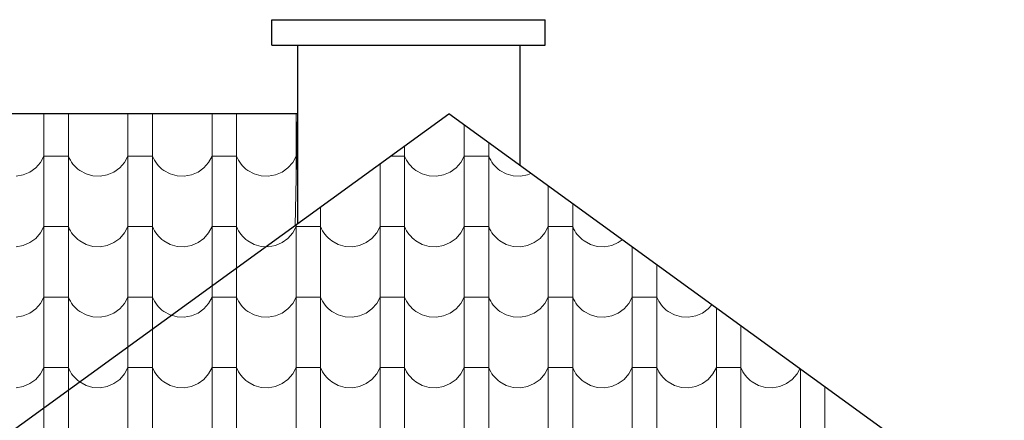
# Model space of a CAD drawing. Header units: millimetres. Extents: x -29624 to 9939, y -6894 to 6495.
# Tile 153 of 243: x -4957 to -4571, y -3302 to -3144. Entities that reach past the tile are written whole.
import ezdxf

# ---------------------------------------------------------------- set-up
doc = ezdxf.new("R2010")
doc.units = ezdxf.units.MM
doc.header["$MEASUREMENT"] = 0
doc.layers.add('810-G Ogólne', color=7, linetype='Continuous')
doc.layers.add('990-D Import IFC', color=7, linetype='Continuous')

# ---------------------------------------------------------------- blocks, each defined once
blk = doc.blocks.new('*X1822', base_point=(515069.4, 47309.9))
at = {"layer": '990-D Import IFC', "color": 251, "linetype": 'Continuous', "lineweight": 13, "true_color": 0x6a6a6a}
for p, q in [((551321.4, -15788.8), (551321.4, -15846.1)), ((551417.5, -15788.8), (551417.5, -15846.1)), ((551651.4, -15788.8), (551651.4, -15846.1)), ((551747.5, -15788.8), (551747.5, -15846.1)), ((551981.4, -15788.8), (551981.4, -15846.1)), ((552077.5, -15788.8), (552077.5, -15846.1)), ((552311.4, -15788.8), (552311.4, -15846.1)), ((551321.4, -15846.1), (551321.4, -16123.1)), ((551417.5, -15846.1), (551417.5, -16123.1)), ((551651.4, -15846.1), (551651.4, -16123.1)), ((551747.5, -15846.1), (551747.5, -16123.1)), ((551981.4, -15846.1), (551981.4, -16123.1)), ((552077.5, -15846.1), (552077.5, -16123.1)), ((552311.4, -15846.1), (552311.4, -16045.7)), ((552971.4, -15833), (552971.4, -15846.1)), ((552971.4, -15846.1), (552971.4, -16123.1)), ((552737.5, -15914.5), (552737.5, -16123.1)), ((553067.5, -15902.8), (553067.5, -16123.1)), ((551308.1, -15979.2), (551321.4, -15954.2)), ((551369.4, -15954.2), (551321.4, -15954.2)), ((551417.5, -15954.2), (551369.4, -15954.2)), ((551417.5, -15954.2), (551421.1, -15962.5)), ((551421.1, -15962.5), (551425.4, -15970.6)), ((551638.1, -15979.2), (551651.4, -15954.2)), ((551699.4, -15954.2), (551651.4, -15954.2)), ((551747.5, -15954.2), (551699.4, -15954.2)), ((551747.5, -15954.2), (551751.1, -15962.5)), ((551751.1, -15962.5), (551755.4, -15970.6)), ((551968.1, -15979.2), (551981.4, -15954.2)), ((552029.4, -15954.2), (551981.4, -15954.2)), ((552077.5, -15954.2), (552029.4, -15954.2)), ((552077.5, -15954.2), (552081.1, -15962.5)), ((552081.1, -15962.5), (552085.4, -15970.6)), ((552298.1, -15979.2), (552311.4, -15954.2)), ((552313.4, -15954.2), (552311.4, -15954.2)), ((552689.4, -15954.2), (552682.8, -15954.2)), ((552737.5, -15954.2), (552689.4, -15954.2)), ((552737.5, -15954.2), (552741.1, -15962.5)), ((552741.1, -15962.5), (552745.4, -15970.6)), ((552958.1, -15979.2), (552971.4, -15954.2)), ((553019.4, -15954.2), (552971.4, -15954.2)), ((553067.5, -15954.2), (553019.4, -15954.2)), ((553067.5, -15954.2), (553071.1, -15962.5)), ((553071.1, -15962.5), (553075.4, -15970.6)), ((551266.5, -16017.4), (551289.4, -16000.7)), ((551289.4, -16000.7), (551308.1, -15979.2)), ((551425.4, -15970.6), (551430.2, -15978.3)), ((551430.2, -15978.3), (551435.5, -15985.7)), ((551435.5, -15985.7), (551441.4, -15992.6)), ((551441.4, -15992.6), (551447.8, -15999.1)), ((551447.8, -15999.1), (551454.6, -16005.2)), ((551596.5, -16017.4), (551619.4, -16000.7)), ((551619.4, -16000.7), (551638.1, -15979.2)), ((551755.4, -15970.6), (551760.2, -15978.3)), ((551760.2, -15978.3), (551765.5, -15985.7)), ((551765.5, -15985.7), (551771.4, -15992.6)), ((551771.4, -15992.6), (551777.8, -15999.1)), ((551777.8, -15999.1), (551784.6, -16005.2)), ((551926.5, -16017.4), (551949.4, -16000.7)), ((551949.4, -16000.7), (551968.1, -15979.2)), ((552085.4, -15970.6), (552090.2, -15978.3)), ((552090.2, -15978.3), (552095.5, -15985.7)), ((552095.5, -15985.7), (552101.4, -15992.6)), ((552101.4, -15992.6), (552107.8, -15999.1)), ((552107.8, -15999.1), (552114.6, -16005.2)), ((552256.5, -16017.4), (552279.4, -16000.7)), ((552279.4, -16000.7), (552298.1, -15979.2)), ((552641.4, -15984.2), (552641.4, -16123.1)), ((552745.4, -15970.6), (552750.2, -15978.3)), ((552750.2, -15978.3), (552755.5, -15985.7)), ((552755.5, -15985.7), (552761.4, -15992.6)), ((552761.4, -15992.6), (552767.8, -15999.1)), ((552767.8, -15999.1), (552774.6, -16005.2)), ((552916.5, -16017.4), (552939.4, -16000.7)), ((552939.4, -16000.7), (552958.1, -15979.2)), ((553075.4, -15970.6), (553080.2, -15978.3)), ((553080.2, -15978.3), (553085.5, -15985.7)), ((553085.5, -15985.7), (553091.4, -15992.6)), ((553091.4, -15992.6), (553097.8, -15999.1)), ((553097.8, -15999.1), (553104.6, -16005.2)), ((551212.4, -16033.5), (551240.4, -16028.5)), ((551240.4, -16028.5), (551266.5, -16017.4)), ((551454.6, -16005.2), (551461.9, -16010.7)), ((551461.9, -16010.7), (551486.7, -16024.4)), ((551486.7, -16024.4), (551514.1, -16032.1)), ((551514.1, -16032.1), (551542.4, -16033.5)), ((551542.4, -16033.5), (551570.4, -16028.5)), ((551570.4, -16028.5), (551596.5, -16017.4)), ((551784.6, -16005.2), (551791.9, -16010.7)), ((551791.9, -16010.7), (551816.7, -16024.4)), ((551816.7, -16024.4), (551844.1, -16032.1)), ((551844.1, -16032.1), (551872.4, -16033.5)), ((551872.4, -16033.5), (551900.4, -16028.5)), ((551900.4, -16028.5), (551926.5, -16017.4)), ((552114.6, -16005.2), (552121.9, -16010.7)), ((552121.9, -16010.7), (552146.7, -16024.4)), ((552146.7, -16024.4), (552174.1, -16032.1)), ((552174.1, -16032.1), (552202.4, -16033.5)), ((552202.4, -16033.5), (552230.4, -16028.5)), ((552230.4, -16028.5), (552256.5, -16017.4)), ((552774.6, -16005.2), (552781.9, -16010.7)), ((552781.9, -16010.7), (552806.7, -16024.4)), ((552806.7, -16024.4), (552834.1, -16032.1)), ((552834.1, -16032.1), (552862.4, -16033.5)), ((552862.4, -16033.5), (552890.4, -16028.5)), ((552890.4, -16028.5), (552916.5, -16017.4)), ((553104.6, -16005.2), (553111.9, -16010.7)), ((553111.9, -16010.7), (553136.7, -16024.4)), ((553136.7, -16024.4), (553164.1, -16032.1)), ((553164.1, -16032.1), (553192.4, -16033.5)), ((553192.4, -16033.5), (553220.4, -16028.5)), ((553220.4, -16028.5), (553233.1, -16023.1)), ((553301.4, -16072.6), (553301.4, -16123.1)), ((551321.4, -16123.1), (551321.4, -16400.1)), ((551417.5, -16123.1), (551417.5, -16400.1)), ((551651.4, -16123.1), (551651.4, -16400.1)), ((551747.5, -16123.1), (551747.5, -16400.1)), ((551981.4, -16123.1), (551981.4, -16400.1)), ((552077.5, -16123.1), (552077.5, -16400.1)), ((552407.5, -16154.1), (552407.5, -16400.1)), ((552641.4, -16123.1), (552641.4, -16400.1)), ((552737.5, -16123.1), (552737.5, -16400.1)), ((552971.4, -16123.1), (552971.4, -16400.1)), ((553067.5, -16123.1), (553067.5, -16400.1)), ((553301.4, -16123.1), (553301.4, -16400.1)), ((553397.5, -16142.4), (553397.5, -16400.1)), ((551308.1, -16256.2), (551321.4, -16231.2)), ((551369.4, -16231.2), (551321.4, -16231.2)), ((551417.5, -16231.2), (551369.4, -16231.2)), ((551417.5, -16231.2), (551421.1, -16239.5)), ((551638.1, -16256.2), (551651.4, -16231.2)), ((551699.4, -16231.2), (551651.4, -16231.2)), ((551747.5, -16231.2), (551699.4, -16231.2)), ((551747.5, -16231.2), (551751.1, -16239.5)), ((551968.1, -16256.2), (551981.4, -16231.2)), ((552029.4, -16231.2), (551981.4, -16231.2)), ((552077.5, -16231.2), (552029.4, -16231.2)), ((552077.5, -16231.2), (552081.1, -16239.5)), ((552298.1, -16256.2), (552311.4, -16231.2)), ((552311.4, -16223.8), (552311.4, -16400.1)), ((552359.4, -16231.2), (552311.4, -16231.2)), ((552407.5, -16231.2), (552359.4, -16231.2)), ((552407.5, -16231.2), (552411.1, -16239.5)), ((552628.1, -16256.2), (552641.4, -16231.2)), ((552689.4, -16231.2), (552641.4, -16231.2)), ((552737.5, -16231.2), (552689.4, -16231.2)), ((552737.5, -16231.2), (552741.1, -16239.5)), ((552958.1, -16256.2), (552971.4, -16231.2)), ((553019.4, -16231.2), (552971.4, -16231.2)), ((553067.5, -16231.2), (553019.4, -16231.2)), ((553067.5, -16231.2), (553071.1, -16239.5)), ((553288.1, -16256.2), (553301.4, -16231.2)), ((553349.4, -16231.2), (553301.4, -16231.2)), ((553397.5, -16231.2), (553349.4, -16231.2)), ((553397.5, -16231.2), (553401.1, -16239.5)), ((551289.4, -16277.7), (551308.1, -16256.2)), ((551421.1, -16239.5), (551425.4, -16247.6)), ((551425.4, -16247.6), (551430.2, -16255.3)), ((551430.2, -16255.3), (551435.5, -16262.7)), ((551435.5, -16262.7), (551441.4, -16269.6)), ((551441.4, -16269.6), (551447.8, -16276.1)), ((551619.4, -16277.7), (551638.1, -16256.2)), ((551751.1, -16239.5), (551755.4, -16247.6)), ((551755.4, -16247.6), (551760.2, -16255.3)), ((551760.2, -16255.3), (551765.5, -16262.7)), ((551765.5, -16262.7), (551771.4, -16269.6)), ((551771.4, -16269.6), (551777.8, -16276.1)), ((551949.4, -16277.7), (551968.1, -16256.2)), ((552081.1, -16239.5), (552085.4, -16247.6)), ((552085.4, -16247.6), (552090.2, -16255.3)), ((552090.2, -16255.3), (552095.5, -16262.7)), ((552095.5, -16262.7), (552101.4, -16269.6)), ((552101.4, -16269.6), (552107.8, -16276.1)), ((552279.4, -16277.7), (552298.1, -16256.2)), ((552411.1, -16239.5), (552415.4, -16247.6)), ((552415.4, -16247.6), (552420.2, -16255.3)), ((552420.2, -16255.3), (552425.5, -16262.7)), ((552425.5, -16262.7), (552431.4, -16269.6)), ((552431.4, -16269.6), (552437.8, -16276.1)), ((552609.4, -16277.7), (552628.1, -16256.2)), ((552741.1, -16239.5), (552745.4, -16247.6)), ((552745.4, -16247.6), (552750.2, -16255.3)), ((552750.2, -16255.3), (552755.5, -16262.7)), ((552755.5, -16262.7), (552761.4, -16269.6)), ((552761.4, -16269.6), (552767.8, -16276.1)), ((552939.4, -16277.7), (552958.1, -16256.2)), ((553071.1, -16239.5), (553075.4, -16247.6)), ((553075.4, -16247.6), (553080.2, -16255.3)), ((553080.2, -16255.3), (553085.5, -16262.7)), ((553085.5, -16262.7), (553091.4, -16269.6)), ((553091.4, -16269.6), (553097.8, -16276.1)), ((553269.4, -16277.7), (553288.1, -16256.2)), ((553401.1, -16239.5), (553405.4, -16247.6)), ((553405.4, -16247.6), (553410.2, -16255.3)), ((553410.2, -16255.3), (553415.5, -16262.7)), ((553415.5, -16262.7), (553421.4, -16269.6)), ((553421.4, -16269.6), (553427.8, -16276.1)), ((551212.4, -16310.5), (551240.4, -16305.5)), ((551240.4, -16305.5), (551266.5, -16294.4)), ((551266.5, -16294.4), (551289.4, -16277.7)), ((551447.8, -16276.1), (551454.6, -16282.2)), ((551454.6, -16282.2), (551461.9, -16287.7)), ((551461.9, -16287.7), (551486.7, -16301.4)), ((551486.7, -16301.4), (551514.1, -16309.1)), ((551514.1, -16309.1), (551542.4, -16310.5)), ((551542.4, -16310.5), (551570.4, -16305.5)), ((551570.4, -16305.5), (551596.5, -16294.4)), ((551596.5, -16294.4), (551619.4, -16277.7)), ((551777.8, -16276.1), (551784.6, -16282.2)), ((551784.6, -16282.2), (551791.9, -16287.7)), ((551791.9, -16287.7), (551816.7, -16301.4)), ((551816.7, -16301.4), (551844.1, -16309.1)), ((551844.1, -16309.1), (551872.4, -16310.5)), ((551872.4, -16310.5), (551900.4, -16305.5)), ((551900.4, -16305.5), (551926.5, -16294.4)), ((551926.5, -16294.4), (551949.4, -16277.7)), ((552107.8, -16276.1), (552114.6, -16282.2)), ((552114.6, -16282.2), (552121.9, -16287.7)), ((552121.9, -16287.7), (552146.7, -16301.4)), ((552146.7, -16301.4), (552174.1, -16309.1)), ((552174.1, -16309.1), (552202.4, -16310.5)), ((552202.4, -16310.5), (552230.4, -16305.5)), ((552230.4, -16305.5), (552256.5, -16294.4)), ((552256.5, -16294.4), (552279.4, -16277.7)), ((552437.8, -16276.1), (552444.6, -16282.2)), ((552444.6, -16282.2), (552451.9, -16287.7)), ((552451.9, -16287.7), (552476.7, -16301.4)), ((552476.7, -16301.4), (552504.1, -16309.1)), ((552504.1, -16309.1), (552532.4, -16310.5)), ((552532.4, -16310.5), (552560.4, -16305.5)), ((552560.4, -16305.5), (552586.5, -16294.4)), ((552586.5, -16294.4), (552609.4, -16277.7)), ((552767.8, -16276.1), (552774.6, -16282.2)), ((552774.6, -16282.2), (552781.9, -16287.7)), ((552781.9, -16287.7), (552806.7, -16301.4)), ((552806.7, -16301.4), (552834.1, -16309.1)), ((552834.1, -16309.1), (552862.4, -16310.5)), ((552862.4, -16310.5), (552890.4, -16305.5)), ((552890.4, -16305.5), (552916.5, -16294.4)), ((552916.5, -16294.4), (552939.4, -16277.7)), ((553097.8, -16276.1), (553104.6, -16282.2)), ((553104.6, -16282.2), (553111.9, -16287.7)), ((553111.9, -16287.7), (553136.7, -16301.4)), ((553136.7, -16301.4), (553164.1, -16309.1)), ((553164.1, -16309.1), (553192.4, -16310.5)), ((553192.4, -16310.5), (553220.4, -16305.5)), ((553220.4, -16305.5), (553246.5, -16294.4)), ((553246.5, -16294.4), (553269.4, -16277.7)), ((553427.8, -16276.1), (553434.6, -16282.2)), ((553434.6, -16282.2), (553441.9, -16287.7)), ((553441.9, -16287.7), (553466.7, -16301.4)), ((553466.7, -16301.4), (553494.1, -16309.1)), ((553494.1, -16309.1), (553522.4, -16310.5)), ((553522.4, -16310.5), (553550.4, -16305.5)), ((553550.4, -16305.5), (553576.5, -16294.4)), ((553576.5, -16294.4), (553591.6, -16283.4)), ((553631.4, -16312.3), (553631.4, -16400.1)), ((553727.5, -16382), (553727.5, -16400.1)), ((551321.4, -16400.1), (551321.4, -16677.1)), ((551417.5, -16400.1), (551417.5, -16677.1)), ((551651.4, -16400.1), (551651.4, -16677.1)), ((551747.5, -16400.1), (551747.5, -16677.1)), ((551981.4, -16400.1), (551981.4, -16677.1)), ((552077.5, -16400.1), (552077.5, -16677.1)), ((552311.4, -16400.1), (552311.4, -16677.1)), ((552407.5, -16400.1), (552407.5, -16677.1)), ((552641.4, -16400.1), (552641.4, -16677.1)), ((552737.5, -16400.1), (552737.5, -16677.1)), ((552971.4, -16400.1), (552971.4, -16677.1)), ((553067.5, -16400.1), (553067.5, -16677.1)), ((553301.4, -16400.1), (553301.4, -16677.1)), ((553397.5, -16400.1), (553397.5, -16677.1)), ((553631.4, -16400.1), (553631.4, -16677.1)), ((553727.5, -16400.1), (553727.5, -16677.1)), ((551289.4, -16554.7), (551308.1, -16533.2)), ((551308.1, -16533.2), (551321.4, -16508.2)), ((551369.4, -16508.2), (551321.4, -16508.2)), ((551417.5, -16508.2), (551369.4, -16508.2)), ((551417.5, -16508.2), (551421.1, -16516.5)), ((551421.1, -16516.5), (551425.4, -16524.6)), ((551425.4, -16524.6), (551430.2, -16532.3)), ((551430.2, -16532.3), (551435.5, -16539.7)), ((551435.5, -16539.7), (551441.4, -16546.6)), ((551619.4, -16554.7), (551638.1, -16533.2)), ((551638.1, -16533.2), (551651.4, -16508.2)), ((551699.4, -16508.2), (551651.4, -16508.2)), ((551747.5, -16508.2), (551699.4, -16508.2)), ((551747.5, -16508.2), (551751.1, -16516.5)), ((551751.1, -16516.5), (551755.4, -16524.6)), ((551755.4, -16524.6), (551760.2, -16532.3)), ((551760.2, -16532.3), (551765.5, -16539.7)), ((551765.5, -16539.7), (551771.4, -16546.6)), ((551949.4, -16554.7), (551968.1, -16533.2)), ((551968.1, -16533.2), (551981.4, -16508.2)), ((552029.4, -16508.2), (551981.4, -16508.2)), ((552077.5, -16508.2), (552029.4, -16508.2)), ((552077.5, -16508.2), (552081.1, -16516.5)), ((552081.1, -16516.5), (552085.4, -16524.6)), ((552085.4, -16524.6), (552090.2, -16532.3)), ((552090.2, -16532.3), (552095.5, -16539.7)), ((552095.5, -16539.7), (552101.4, -16546.6)), ((552279.4, -16554.7), (552298.1, -16533.2)), ((552298.1, -16533.2), (552311.4, -16508.2)), ((552359.4, -16508.2), (552311.4, -16508.2)), ((552407.5, -16508.2), (552359.4, -16508.2)), ((552407.5, -16508.2), (552411.1, -16516.5)), ((552411.1, -16516.5), (552415.4, -16524.6)), ((552415.4, -16524.6), (552420.2, -16532.3)), ((552420.2, -16532.3), (552425.5, -16539.7)), ((552425.5, -16539.7), (552431.4, -16546.6)), ((552609.4, -16554.7), (552628.1, -16533.2)), ((552628.1, -16533.2), (552641.4, -16508.2)), ((552689.4, -16508.2), (552641.4, -16508.2)), ((552737.5, -16508.2), (552689.4, -16508.2)), ((552737.5, -16508.2), (552741.1, -16516.5)), ((552741.1, -16516.5), (552745.4, -16524.6)), ((552745.4, -16524.6), (552750.2, -16532.3)), ((552750.2, -16532.3), (552755.5, -16539.7)), ((552755.5, -16539.7), (552761.4, -16546.6)), ((552939.4, -16554.7), (552958.1, -16533.2)), ((552958.1, -16533.2), (552971.4, -16508.2)), ((553019.4, -16508.2), (552971.4, -16508.2)), ((553067.5, -16508.2), (553019.4, -16508.2)), ((553067.5, -16508.2), (553071.1, -16516.5)), ((553071.1, -16516.5), (553075.4, -16524.6)), ((553075.4, -16524.6), (553080.2, -16532.3)), ((553080.2, -16532.3), (553085.5, -16539.7)), ((553085.5, -16539.7), (553091.4, -16546.6)), ((553269.4, -16554.7), (553288.1, -16533.2)), ((553288.1, -16533.2), (553301.4, -16508.2)), ((553349.4, -16508.2), (553301.4, -16508.2)), ((553397.5, -16508.2), (553349.4, -16508.2)), ((553397.5, -16508.2), (553401.1, -16516.5)), ((553401.1, -16516.5), (553405.4, -16524.6)), ((553405.4, -16524.6), (553410.2, -16532.3)), ((553410.2, -16532.3), (553415.5, -16539.7)), ((553415.5, -16539.7), (553421.4, -16546.6)), ((553599.4, -16554.7), (553618.1, -16533.2)), ((553618.1, -16533.2), (553631.4, -16508.2)), ((553679.4, -16508.2), (553631.4, -16508.2)), ((553727.5, -16508.2), (553679.4, -16508.2)), ((553727.5, -16508.2), (553731.1, -16516.5)), ((553731.1, -16516.5), (553735.4, -16524.6)), ((553735.4, -16524.6), (553740.2, -16532.3)), ((553740.2, -16532.3), (553745.5, -16539.7)), ((553745.5, -16539.7), (553751.4, -16546.6)), ((553929.4, -16554.7), (553943.3, -16538.7)), ((551212.4, -16587.5), (551240.4, -16582.5)), ((551240.4, -16582.5), (551266.5, -16571.4)), ((551266.5, -16571.4), (551289.4, -16554.7)), ((551441.4, -16546.6), (551447.8, -16553.1)), ((551447.8, -16553.1), (551454.6, -16559.2)), ((551454.6, -16559.2), (551461.9, -16564.7)), ((551461.9, -16564.7), (551486.7, -16578.4)), ((551486.7, -16578.4), (551514.1, -16586.1)), ((551542.4, -16587.5), (551570.4, -16582.5)), ((551570.4, -16582.5), (551596.5, -16571.4)), ((551596.5, -16571.4), (551619.4, -16554.7)), ((551771.4, -16546.6), (551777.8, -16553.1)), ((551777.8, -16553.1), (551784.6, -16559.2)), ((551784.6, -16559.2), (551791.9, -16564.7)), ((551791.9, -16564.7), (551816.7, -16578.4)), ((551816.7, -16578.4), (551844.1, -16586.1)), ((551872.4, -16587.5), (551900.4, -16582.5)), ((551900.4, -16582.5), (551926.5, -16571.4)), ((551926.5, -16571.4), (551949.4, -16554.7)), ((552101.4, -16546.6), (552107.8, -16553.1)), ((552107.8, -16553.1), (552114.6, -16559.2)), ((552114.6, -16559.2), (552121.9, -16564.7)), ((552121.9, -16564.7), (552146.7, -16578.4)), ((552146.7, -16578.4), (552174.1, -16586.1)), ((552202.4, -16587.5), (552230.4, -16582.5)), ((552230.4, -16582.5), (552256.5, -16571.4)), ((552256.5, -16571.4), (552279.4, -16554.7)), ((552431.4, -16546.6), (552437.8, -16553.1)), ((552437.8, -16553.1), (552444.6, -16559.2)), ((552444.6, -16559.2), (552451.9, -16564.7)), ((552451.9, -16564.7), (552476.7, -16578.4)), ((552476.7, -16578.4), (552504.1, -16586.1)), ((552532.4, -16587.5), (552560.4, -16582.5)), ((552560.4, -16582.5), (552586.5, -16571.4)), ((552586.5, -16571.4), (552609.4, -16554.7)), ((552761.4, -16546.6), (552767.8, -16553.1)), ((552767.8, -16553.1), (552774.6, -16559.2)), ((552774.6, -16559.2), (552781.9, -16564.7)), ((552781.9, -16564.7), (552806.7, -16578.4)), ((552806.7, -16578.4), (552834.1, -16586.1)), ((552862.4, -16587.5), (552890.4, -16582.5)), ((552890.4, -16582.5), (552916.5, -16571.4)), ((552916.5, -16571.4), (552939.4, -16554.7)), ((553091.4, -16546.6), (553097.8, -16553.1)), ((553097.8, -16553.1), (553104.6, -16559.2)), ((553104.6, -16559.2), (553111.9, -16564.7)), ((553111.9, -16564.7), (553136.7, -16578.4)), ((553136.7, -16578.4), (553164.1, -16586.1)), ((553192.4, -16587.5), (553220.4, -16582.5)), ((553220.4, -16582.5), (553246.5, -16571.4)), ((553246.5, -16571.4), (553269.4, -16554.7)), ((553421.4, -16546.6), (553427.8, -16553.1)), ((553427.8, -16553.1), (553434.6, -16559.2)), ((553434.6, -16559.2), (553441.9, -16564.7)), ((553441.9, -16564.7), (553466.7, -16578.4)), ((553466.7, -16578.4), (553494.1, -16586.1)), ((553522.4, -16587.5), (553550.4, -16582.5)), ((553550.4, -16582.5), (553576.5, -16571.4)), ((553576.5, -16571.4), (553599.4, -16554.7)), ((553751.4, -16546.6), (553757.8, -16553.1)), ((553757.8, -16553.1), (553764.6, -16559.2)), ((553764.6, -16559.2), (553771.9, -16564.7)), ((553771.9, -16564.7), (553796.7, -16578.4)), ((553796.7, -16578.4), (553824.1, -16586.1)), ((553852.4, -16587.5), (553880.4, -16582.5)), ((553880.4, -16582.5), (553906.5, -16571.4)), ((553906.5, -16571.4), (553929.4, -16554.7)), ((553961.4, -16551.9), (553961.4, -16677.1)), ((551514.1, -16586.1), (551542.4, -16587.5)), ((551844.1, -16586.1), (551872.4, -16587.5)), ((552174.1, -16586.1), (552202.4, -16587.5)), ((552504.1, -16586.1), (552532.4, -16587.5)), ((552834.1, -16586.1), (552862.4, -16587.5)), ((553164.1, -16586.1), (553192.4, -16587.5)), ((553494.1, -16586.1), (553522.4, -16587.5)), ((553824.1, -16586.1), (553852.4, -16587.5)), ((554057.5, -16621.6), (554057.5, -16677.1)), ((551321.4, -16677.1), (551321.4, -16954.1)), ((551417.5, -16677.1), (551417.5, -16954.1)), ((551651.4, -16677.1), (551651.4, -16954.1)), ((551747.5, -16677.1), (551747.5, -16954.1)), ((551981.4, -16677.1), (551981.4, -16954.1)), ((552077.5, -16677.1), (552077.5, -16954.1)), ((552311.4, -16677.1), (552311.4, -16954.1)), ((552407.5, -16677.1), (552407.5, -16954.1)), ((552641.4, -16677.1), (552641.4, -16954.1)), ((552737.5, -16677.1), (552737.5, -16954.1)), ((552971.4, -16677.1), (552971.4, -16954.1)), ((553067.5, -16677.1), (553067.5, -16954.1)), ((553301.4, -16677.1), (553301.4, -16954.1)), ((553397.5, -16677.1), (553397.5, -16954.1)), ((553631.4, -16677.1), (553631.4, -16954.1)), ((553727.5, -16677.1), (553727.5, -16954.1)), ((553961.4, -16677.1), (553961.4, -16954.1)), ((554057.5, -16677.1), (554057.5, -16954.1)), ((551289.4, -16831.7), (551308.1, -16810.2)), ((551308.1, -16810.2), (551321.4, -16785.2)), ((551369.4, -16785.2), (551321.4, -16785.2)), ((551417.5, -16785.2), (551369.4, -16785.2)), ((551417.5, -16785.2), (551421.1, -16793.5)), ((551421.1, -16793.5), (551425.4, -16801.6)), ((551425.4, -16801.6), (551430.2, -16809.3)), ((551430.2, -16809.3), (551435.5, -16816.7)), ((551619.4, -16831.7), (551638.1, -16810.2)), ((551638.1, -16810.2), (551651.4, -16785.2)), ((551699.4, -16785.2), (551651.4, -16785.2)), ((551747.5, -16785.2), (551699.4, -16785.2)), ((551747.5, -16785.2), (551751.1, -16793.5)), ((551751.1, -16793.5), (551755.4, -16801.6)), ((551755.4, -16801.6), (551760.2, -16809.3)), ((551760.2, -16809.3), (551765.5, -16816.7)), ((551949.4, -16831.7), (551968.1, -16810.2)), ((551968.1, -16810.2), (551981.4, -16785.2)), ((552029.4, -16785.2), (551981.4, -16785.2)), ((552077.5, -16785.2), (552029.4, -16785.2)), ((552077.5, -16785.2), (552081.1, -16793.5)), ((552081.1, -16793.5), (552085.4, -16801.6)), ((552085.4, -16801.6), (552090.2, -16809.3)), ((552090.2, -16809.3), (552095.5, -16816.7)), ((552279.4, -16831.7), (552298.1, -16810.2)), ((552298.1, -16810.2), (552311.4, -16785.2)), ((552359.4, -16785.2), (552311.4, -16785.2)), ((552407.5, -16785.2), (552359.4, -16785.2)), ((552407.5, -16785.2), (552411.1, -16793.5)), ((552411.1, -16793.5), (552415.4, -16801.6)), ((552415.4, -16801.6), (552420.2, -16809.3)), ((552420.2, -16809.3), (552425.5, -16816.7)), ((552609.4, -16831.7), (552628.1, -16810.2)), ((552628.1, -16810.2), (552641.4, -16785.2)), ((552689.4, -16785.2), (552641.4, -16785.2)), ((552737.5, -16785.2), (552689.4, -16785.2)), ((552737.5, -16785.2), (552741.1, -16793.5)), ((552741.1, -16793.5), (552745.4, -16801.6)), ((552745.4, -16801.6), (552750.2, -16809.3)), ((552750.2, -16809.3), (552755.5, -16816.7)), ((552939.4, -16831.7), (552958.1, -16810.2)), ((552958.1, -16810.2), (552971.4, -16785.2)), ((553019.4, -16785.2), (552971.4, -16785.2)), ((553067.5, -16785.2), (553019.4, -16785.2)), ((553067.5, -16785.2), (553071.1, -16793.5)), ((553071.1, -16793.5), (553075.4, -16801.6)), ((553075.4, -16801.6), (553080.2, -16809.3)), ((553080.2, -16809.3), (553085.5, -16816.7)), ((553269.4, -16831.7), (553288.1, -16810.2)), ((553288.1, -16810.2), (553301.4, -16785.2)), ((553349.4, -16785.2), (553301.4, -16785.2)), ((553397.5, -16785.2), (553349.4, -16785.2)), ((553397.5, -16785.2), (553401.1, -16793.5)), ((553401.1, -16793.5), (553405.4, -16801.6)), ((553405.4, -16801.6), (553410.2, -16809.3)), ((553410.2, -16809.3), (553415.5, -16816.7)), ((553599.4, -16831.7), (553618.1, -16810.2)), ((553618.1, -16810.2), (553631.4, -16785.2)), ((553679.4, -16785.2), (553631.4, -16785.2)), ((553727.5, -16785.2), (553679.4, -16785.2)), ((553727.5, -16785.2), (553731.1, -16793.5)), ((553731.1, -16793.5), (553735.4, -16801.6)), ((553735.4, -16801.6), (553740.2, -16809.3)), ((553740.2, -16809.3), (553745.5, -16816.7)), ((553929.4, -16831.7), (553948.1, -16810.2)), ((553948.1, -16810.2), (553961.4, -16785.2)), ((554009.4, -16785.2), (553961.4, -16785.2)), ((554057.5, -16785.2), (554009.4, -16785.2)), ((554057.5, -16785.2), (554061.1, -16793.5)), ((554061.1, -16793.5), (554065.4, -16801.6)), ((554065.4, -16801.6), (554070.2, -16809.3)), ((554070.2, -16809.3), (554075.5, -16816.7)), ((554259.4, -16831.7), (554278.1, -16810.2)), ((554278.1, -16810.2), (554289, -16789.7)), ((554291.4, -16791.5), (554291.4, -16954.1)), ((551240.4, -16859.5), (551266.5, -16848.4)), ((551266.5, -16848.4), (551289.4, -16831.7)), ((551435.5, -16816.7), (551441.4, -16823.6)), ((551441.4, -16823.6), (551447.8, -16830.1)), ((551447.8, -16830.1), (551454.6, -16836.2)), ((551454.6, -16836.2), (551461.9, -16841.7)), ((551461.9, -16841.7), (551486.7, -16855.4)), ((551570.4, -16859.5), (551596.5, -16848.4)), ((551596.5, -16848.4), (551619.4, -16831.7)), ((551765.5, -16816.7), (551771.4, -16823.6)), ((551771.4, -16823.6), (551777.8, -16830.1)), ((551777.8, -16830.1), (551784.6, -16836.2)), ((551784.6, -16836.2), (551791.9, -16841.7)), ((551791.9, -16841.7), (551816.7, -16855.4)), ((551900.4, -16859.5), (551926.5, -16848.4)), ((551926.5, -16848.4), (551949.4, -16831.7)), ((552095.5, -16816.7), (552101.4, -16823.6)), ((552101.4, -16823.6), (552107.8, -16830.1)), ((552107.8, -16830.1), (552114.6, -16836.2)), ((552114.6, -16836.2), (552121.9, -16841.7)), ((552121.9, -16841.7), (552146.7, -16855.4)), ((552230.4, -16859.5), (552256.5, -16848.4)), ((552256.5, -16848.4), (552279.4, -16831.7)), ((552425.5, -16816.7), (552431.4, -16823.6)), ((552431.4, -16823.6), (552437.8, -16830.1)), ((552437.8, -16830.1), (552444.6, -16836.2)), ((552444.6, -16836.2), (552451.9, -16841.7)), ((552451.9, -16841.7), (552476.7, -16855.4)), ((552560.4, -16859.5), (552586.5, -16848.4)), ((552586.5, -16848.4), (552609.4, -16831.7)), ((552755.5, -16816.7), (552761.4, -16823.6)), ((552761.4, -16823.6), (552767.8, -16830.1)), ((552767.8, -16830.1), (552774.6, -16836.2)), ((552774.6, -16836.2), (552781.9, -16841.7)), ((552781.9, -16841.7), (552806.7, -16855.4)), ((552890.4, -16859.5), (552916.5, -16848.4)), ((552916.5, -16848.4), (552939.4, -16831.7)), ((553085.5, -16816.7), (553091.4, -16823.6)), ((553091.4, -16823.6), (553097.8, -16830.1)), ((553097.8, -16830.1), (553104.6, -16836.2)), ((553104.6, -16836.2), (553111.9, -16841.7)), ((553111.9, -16841.7), (553136.7, -16855.4)), ((553220.4, -16859.5), (553246.5, -16848.4)), ((553246.5, -16848.4), (553269.4, -16831.7)), ((553415.5, -16816.7), (553421.4, -16823.6)), ((553421.4, -16823.6), (553427.8, -16830.1)), ((553427.8, -16830.1), (553434.6, -16836.2)), ((553434.6, -16836.2), (553441.9, -16841.7)), ((553441.9, -16841.7), (553466.7, -16855.4)), ((553550.4, -16859.5), (553576.5, -16848.4)), ((553576.5, -16848.4), (553599.4, -16831.7)), ((553745.5, -16816.7), (553751.4, -16823.6)), ((553751.4, -16823.6), (553757.8, -16830.1)), ((553757.8, -16830.1), (553764.6, -16836.2)), ((553764.6, -16836.2), (553771.9, -16841.7)), ((553771.9, -16841.7), (553796.7, -16855.4)), ((553880.4, -16859.5), (553906.5, -16848.4)), ((553906.5, -16848.4), (553929.4, -16831.7)), ((554075.5, -16816.7), (554081.4, -16823.6)), ((554081.4, -16823.6), (554087.8, -16830.1)), ((554087.8, -16830.1), (554094.6, -16836.2)), ((554094.6, -16836.2), (554101.9, -16841.7)), ((554101.9, -16841.7), (554126.7, -16855.4)), ((554210.4, -16859.5), (554236.5, -16848.4)), ((554236.5, -16848.4), (554259.4, -16831.7)), ((551212.4, -16864.5), (551240.4, -16859.5)), ((551486.7, -16855.4), (551514.1, -16863.1)), ((551514.1, -16863.1), (551542.4, -16864.5)), ((551542.4, -16864.5), (551570.4, -16859.5)), ((551816.7, -16855.4), (551844.1, -16863.1)), ((551844.1, -16863.1), (551872.4, -16864.5)), ((551872.4, -16864.5), (551900.4, -16859.5)), ((552146.7, -16855.4), (552174.1, -16863.1)), ((552174.1, -16863.1), (552202.4, -16864.5)), ((552202.4, -16864.5), (552230.4, -16859.5)), ((552476.7, -16855.4), (552504.1, -16863.1)), ((552504.1, -16863.1), (552532.4, -16864.5)), ((552532.4, -16864.5), (552560.4, -16859.5)), ((552806.7, -16855.4), (552834.1, -16863.1)), ((552834.1, -16863.1), (552862.4, -16864.5)), ((552862.4, -16864.5), (552890.4, -16859.5)), ((553136.7, -16855.4), (553164.1, -16863.1)), ((553164.1, -16863.1), (553192.4, -16864.5)), ((553192.4, -16864.5), (553220.4, -16859.5)), ((553466.7, -16855.4), (553494.1, -16863.1)), ((553494.1, -16863.1), (553522.4, -16864.5)), ((553522.4, -16864.5), (553550.4, -16859.5)), ((553796.7, -16855.4), (553824.1, -16863.1)), ((553824.1, -16863.1), (553852.4, -16864.5)), ((553852.4, -16864.5), (553880.4, -16859.5)), ((554126.7, -16855.4), (554154.1, -16863.1)), ((554154.1, -16863.1), (554182.4, -16864.5)), ((554182.4, -16864.5), (554210.4, -16859.5)), ((554387.5, -16861.2), (554387.5, -16954.1)), ((551321.4, -16954.1), (551321.4, -17231.1)), ((551417.5, -16954.1), (551417.5, -17231.1)), ((551651.4, -16954.1), (551651.4, -17231.1)), ((551747.5, -16954.1), (551747.5, -17231.1)), ((551981.4, -16954.1), (551981.4, -17231.1)), ((552077.5, -16954.1), (552077.5, -17231.1)), ((552311.4, -16954.1), (552311.4, -17231.1)), ((552407.5, -16954.1), (552407.5, -17231.1)), ((552641.4, -16954.1), (552641.4, -17231.1)), ((552737.5, -16954.1), (552737.5, -17231.1)), ((552971.4, -16954.1), (552971.4, -17231.1)), ((553067.5, -16954.1), (553067.5, -17231.1)), ((553301.4, -16954.1), (553301.4, -17231.1)), ((553397.5, -16954.1), (553397.5, -17231.1)), ((553631.4, -16954.1), (553631.4, -17231.1)), ((553727.5, -16954.1), (553727.5, -17231.1)), ((553961.4, -16954.1), (553961.4, -17231.1)), ((554057.5, -16954.1), (554057.5, -17231.1)), ((554291.4, -16954.1), (554291.4, -17231.1)), ((554387.5, -16954.1), (554387.5, -17231.1))]:
    blk.add_line(p, q, dxfattribs=at)
blk = doc.blocks.new('Wypełnienie_6_3', base_point=(515069.4, 47309.9))
at = {"layer": '990-D Import IFC', "color": 251, "linetype": 'Continuous', "lineweight": 13, "true_color": 0x6a6a6a}
blk.add_blockref('*X1822', (515069.4, 47309.9), dxfattribs=at)

msp = doc.modelspace()

# ---------------------------------------------------------------- linework, layer by layer
at = {"layer": '810-G Ogólne', "color": 7, "linetype": 'Continuous', "lineweight": 25}
for p, q in [((-4858.264, -3144.243), (-4750.981, -3144.243)), ((-4858.264, -3154.243), (-4858.264, -3144.243)), ((-4750.981, -3154.243), (-4750.981, -3144.243)), ((-4858.264, -3154.243), (-4750.981, -3154.243)), ((-4848.264, -3154.243), (-4848.264, -3224.403)), ((-4760.981, -3154.243), (-4760.981, -3201.571)), ((-5332.9, -3576.299), (-4788.9, -3181.299)), ((-4848.264, -3181.299), (-5109.365, -3181.299)), ((-4244.9, -3576.299), (-4788.9, -3181.299))]:
    msp.add_line(p, q, dxfattribs=at)
at = {"layer": '990-D Import IFC', "color": 7, "linetype": 'Continuous', "lineweight": 13}
msp.add_lwpolyline([(-7681.9, -3181.299), (-8256.9, -3576.299), (-4244.9, -3576.299), (-4788.9, -3181.299), (-4849.196, -3225.08), (-4848.264, -3181.299), (-5109.365, -3181.299), (-5109.365, -3221.126), (-5165.309, -3221.126), (-5165.309, -3181.299)], close=True, dxfattribs=at)

# ---------------------------------------------------------------- block references
at = {"layer": '990-D Import IFC', "color": 251, "linetype": 'Continuous', "lineweight": 13, "true_color": 0x6a6a6a, "xscale": 0.1, "yscale": 0.1, "zscale": 0.1}
msp.add_blockref('Wypełnienie_6_3', (-8573.008, 3128.573), dxfattribs=at)

doc.saveas('drawing.dxf')
